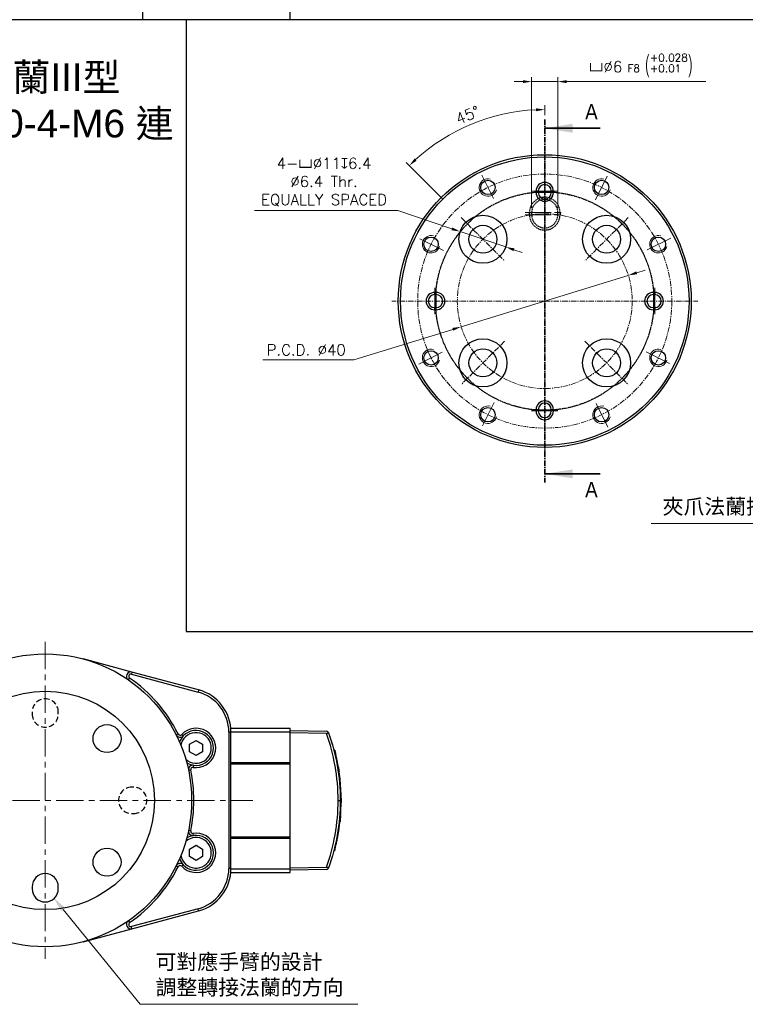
# Model space of a CAD drawing. Header units: inches. Extents: x 0 to 5766, y -2164 to 1330.
# Tile 59 of 217: x 4324 to 4490, y -1822 to -1596. Entities that reach past the tile are written whole.
import ezdxf

# ---------------------------------------------------------------- set-up
doc = ezdxf.new("R2010")
doc.units = ezdxf.units.IN
doc.header["$MEASUREMENT"] = 0
for name, pattern in [('AM_ISO08W050x2', [9, 6, -0.75, 1.5, -0.75]), ('CENTER', [2, 1.25, -0.25, 0.25, -0.25]), ('HIDDEN', [0.375, 0.25, -0.125])]:
    doc.linetypes.add(name, pattern=pattern)
for name, color, linetype, lineweight in [('AM_5', 3, 'Continuous', 15), ('AM_7', 4, 'CENTER', 15), ('可見 (ISO)', 7, 'Continuous', 25), ('窄部可見 (ISO)', 7, 'Continuous', 25)]:
    doc.layers.add(name, color=color, linetype=linetype, lineweight=lineweight)
doc.layers.add('BORDER', color=7, linetype='Continuous')
doc.styles.add('SLDTEXTSTYLE0', font='GOTHIC.TTF', dxfattribs={"width": 0.913})
doc.styles.get("Standard").update_dxf_attribs({"font": 'arial.ttf'})
doc.styles.add('尺寸標註', font='romans.shx', dxfattribs={"bigfont": 'CHINESET.SHX'})
doc.dimstyles.new('複本 CNS2-1$0', dxfattribs={"dimtxt": 2.5, "dimasz": 2, "dimexe": 1, "dimexo": 1, "dimgap": 1, "dimtad": 1, "dimtoh": 1, "dimdsep": 46, "dimtxsty": '尺寸標註', "dimcen": 0, "dimclrd": 2, "dimclre": 2, "dimclrt": 3, "dimadec": 0, "dimazin": 2, "dimtp": 0.1, "dimtm": 0.1, "dimtfac": 0.71, "dimtmove": 0, "dimatfit": 0, "dimfxl": 0, "dimlwd": 13, "dimlwe": 13, "dimarcsym": 0})
doc.dimstyles.new('複本 CNS2-1$2', dxfattribs={"dimtxt": 2.5, "dimasz": 2, "dimexe": 1, "dimexo": 1, "dimgap": 1, "dimtad": 1, "dimtoh": 1, "dimdsep": 46, "dimtxsty": '尺寸標註', "dimcen": 0, "dimclrd": 2, "dimclre": 2, "dimclrt": 3, "dimadec": 0, "dimazin": 2, "dimtp": 0.1, "dimtm": 0.1, "dimtfac": 0.71, "dimtmove": 0, "dimatfit": 0, "dimfxl": 0, "dimlwd": 13, "dimlwe": 13, "dimarcsym": 0})
doc.dimstyles.new('複本 CNS2-1$3', dxfattribs={"dimtxt": 2.5, "dimasz": 2, "dimexe": 1, "dimexo": 1, "dimgap": 1, "dimtad": 1, "dimtoh": 1, "dimdsep": 46, "dimtxsty": '尺寸標註', "dimcen": 0, "dimclrd": 2, "dimclre": 2, "dimclrt": 3, "dimadec": 0, "dimazin": 2, "dimtp": 0.1, "dimtm": 0.1, "dimtfac": 0.71, "dimtmove": 0, "dimatfit": 0, "dimfxl": 0, "dimlwd": 13, "dimlwe": 13, "dimarcsym": 0})

# ---------------------------------------------------------------- blocks, each defined once
blk = doc.blocks.new('A4橫')
at = {"layer": 'BORDER', "color": 60, "linetype": 'Continuous', "ltscale": 25.4}
for p, q in [((4801.85, 1446.54), (4801.85, 1422.7)), ((4818.71, 1446.54), (4818.71, 1422.7)), ((4917.11, 1422.7), (4731.53, 1422.7))]:
    blk.add_line(p, q, dxfattribs=at)
blk = doc.blocks.new('*S384')
at = {"layer": 'AM_5', "color": 7}
for p, q in [((10364.05, -1711.66), (10369.17, -1694.2)), ((10324.51, -1711.66), (10364.05, -1711.66))]:
    blk.add_line(p, q, dxfattribs=at)
at = {"layer": 'AM_5', "color": 7, "linetype": 'Continuous'}
blk.add_trace([(10369.73, -1694.37), (10368.62, -1694.04), (10370.16, -1690.84)], dxfattribs=at)
at = {"layer": 'AM_5', "color": 2, "insert": (10360.55, -1709.91), "char_height": 3.5, "attachment_point": 9}
blk.add_mtext('{\\fPMingLiU|b0|i0|c136|p18;夾爪法蘭接觸面}', dxfattribs=at)
blk = doc.blocks.new('*D396')
at = {"layer": 'AM_5', "color": 2, "lineweight": 13}
for p, q in [((4443.74, -1618.3), (4443.74, -1616.02)), ((4420.41, -1637.51), (4412.04, -1629.15))]:
    blk.add_line(p, q, dxfattribs=at)
blk.add_arc((4443.74, -1660.84), 43.83, 92.6149, 132.3851, dxfattribs=at)
at = {"layer": 'AM_5', "color": 2}
for points in [[(4441.73, -1616.73), (4441.75, -1617.4), (4443.74, -1617.02)], [(4414.43, -1628.71), (4413.97, -1628.23), (4412.75, -1629.85)]]:
    blk.add_solid(points, dxfattribs=at)
at = {"layer": 'Defpoints', "color": 0}
for p in [(4432.4, -1618.51), (4443.74, -1619.3), (4421.11, -1638.22), (4424.65, -1641.75), (4443.74, -1702.38)]:
    blk.add_point(p, dxfattribs=at)
at = {"layer": 'AM_5', "color": 3, "insert": (4426.11, -1618.27), "char_height": 2.5, "attachment_point": 5, "rotation": 22.5, "style": '尺寸標註'}
blk.add_mtext('45°', dxfattribs=at)
blk = doc.blocks.new('*D397')
at = {"layer": 'AM_5', "color": 2, "lineweight": 13}
for p, q in [((4438.74, -1610.62), (4436.74, -1610.62)), ((4440.74, -1639.59), (4440.74, -1609.62)), ((4440.74, -1610.62), (4446.74, -1610.62)), ((4446.74, -1639.59), (4446.74, -1609.62)), ((4448.74, -1610.62), (4480.62, -1610.62))]:
    blk.add_line(p, q, dxfattribs=at)
at = {"layer": 'AM_5', "color": 2}
for points in [[(4438.74, -1610.29), (4438.74, -1610.96), (4440.74, -1610.62)], [(4448.74, -1610.29), (4448.74, -1610.96), (4446.74, -1610.62)]]:
    blk.add_solid(points, dxfattribs=at)
at = {"layer": 'Defpoints', "color": 0}
for p in [(4446.74, -1610.62), (4440.74, -1640.59), (4446.74, -1640.59)]:
    blk.add_point(p, dxfattribs=at)
at = {"layer": 'AM_5', "color": 3, "insert": (4465.68, -1606.96), "char_height": 2.5, "attachment_point": 5, "style": '尺寸標註'}
blk.add_mtext('{\\Famgdt|c136;v}%%C6{}{\\H0.7x;\\C3; F8 {\\H2x;\\W0.5;(}\\S+0.028^ +0.01;{\\H2x;\\W0.5;)}}', dxfattribs=at)
blk = doc.blocks.new('*D407')
at = {"layer": 'AM_5', "color": 2, "lineweight": 13}
for p, q in [((4464.77, -1654.38), (4466.68, -1653.79)), ((4462.86, -1654.97), (4424.62, -1666.72)), ((4422.71, -1667.31), (4400.05, -1674.27)), ((4400.05, -1674.27), (4379.29, -1674.27))]:
    blk.add_line(p, q, dxfattribs=at)
at = {"layer": 'AM_5', "color": 2}
for points in [[(4464.67, -1654.06), (4464.87, -1654.7), (4462.86, -1654.97)], [(4422.61, -1666.99), (4422.81, -1667.63), (4424.62, -1666.72)]]:
    blk.add_solid(points, dxfattribs=at)
at = {"layer": 'Defpoints', "color": 0}
for p in [(4462.86, -1654.97), (4424.62, -1666.72)]:
    blk.add_point(p, dxfattribs=at)
at = {"layer": 'AM_5', "color": 3, "insert": (4389.17, -1672.02), "char_height": 2.5, "attachment_point": 5, "style": '尺寸標註'}
blk.add_mtext('P.C.D. ∅40', dxfattribs=at)
blk = doc.blocks.new('*D408')
at = {"layer": 'AM_5', "color": 2, "lineweight": 13}
for p, q in [((4410.15, -1640.13), (4377.37, -1640.13)), ((4422.49, -1644.3), (4410.15, -1640.13)), ((4434.81, -1648.46), (4424.39, -1644.94)), ((4436.7, -1649.1), (4438.6, -1649.74))]:
    blk.add_line(p, q, dxfattribs=at)
at = {"layer": 'AM_5', "color": 2}
for points in [[(4422.6, -1643.99), (4422.39, -1644.62), (4424.39, -1644.94)], [(4436.81, -1648.78), (4436.6, -1649.42), (4434.81, -1648.46)]]:
    blk.add_solid(points, dxfattribs=at)
at = {"layer": 'Defpoints', "color": 0}
for p in [(4424.39, -1644.94), (4434.81, -1648.46)]:
    blk.add_point(p, dxfattribs=at)
at = {"layer": 'AM_5', "color": 3, "insert": (4393.26, -1633.6), "char_height": 2.5, "attachment_point": 5, "style": '尺寸標註'}
blk.add_mtext('4-{\\Famgdt|c136;v}∅11{\\Famgdt|c136;x}6.4\\P∅6.4 Thr.\\PEQUALLY SPACED', dxfattribs=at)
blk = doc.blocks.new('*S378')
at = {"layer": 'AM_5', "color": 7}
for p, q in [((10207.85, -1815.7), (10190.23, -1794.04)), ((10257.58, -1815.7), (10207.85, -1815.7))]:
    blk.add_line(p, q, dxfattribs=at)
at = {"layer": 'AM_5', "color": 7, "linetype": 'Continuous'}
blk.add_trace([(10190.69, -1793.67), (10189.78, -1794.41), (10188.03, -1791.32)], dxfattribs=at)
at = {"layer": 'AM_5', "color": 2, "insert": (10211.35, -1813.95), "char_height": 3.5, "attachment_point": 7}
blk.add_mtext('{\\fPMingLiU|b0|i0|c136|p18;可對應手臂的設計\\P調整轉接法蘭的方向}', dxfattribs=at)

msp = doc.modelspace()

# ---------------------------------------------------------------- linework, layer by layer
at = {"color": 7}
for p, q in [((4361.736, -1596.453), (4361.736, -1736.453)), ((4361.736, -1736.453), (4582.258, -1736.453))]:
    msp.add_line(p, q, dxfattribs=at)
at = {"color": 7, "linetype": 'CENTER', "lineweight": 35}
msp.add_line((4443.74, -1619.303), (4443.74, -1702.383), dxfattribs=at)
at = {"color": 7, "linetype": 'Continuous', "lineweight": 35}
for p, q in [((4456.44, -1621.303), (4443.74, -1621.303)), ((4456.44, -1700.383), (4443.74, -1700.383))]:
    msp.add_line(p, q, dxfattribs=at)
at = {"color": 7, "linetype": 'Continuous', "lineweight": 25}
for p, q in [((4441.74, -1635.993), (4441.74, -1635.693)), ((4442.24, -1635.693), (4441.74, -1635.693)), ((4442.24, -1635.693), (4442.24, -1635.993)), ((4445.74, -1635.693), (4445.24, -1635.693)), ((4445.24, -1635.993), (4445.24, -1635.693)), ((4445.74, -1635.693), (4445.74, -1635.993)), ((4442.24, -1635.993), (4441.74, -1635.993)), ((4445.74, -1635.993), (4445.24, -1635.993)), ((4418.59, -1658.843), (4418.89, -1658.843)), ((4418.59, -1659.343), (4418.59, -1658.843)), ((4418.89, -1659.343), (4418.59, -1659.343)), ((4418.89, -1659.343), (4418.89, -1658.843)), ((4468.59, -1658.843), (4468.59, -1659.343)), ((4468.59, -1658.843), (4468.89, -1658.843)), ((4468.89, -1659.343), (4468.59, -1659.343)), ((4468.89, -1658.843), (4468.89, -1659.343)), ((4418.59, -1662.843), (4418.59, -1662.343)), ((4418.59, -1662.343), (4418.89, -1662.343)), ((4418.89, -1662.843), (4418.89, -1662.343)), ((4468.59, -1662.343), (4468.59, -1662.843)), ((4468.59, -1662.343), (4468.89, -1662.343)), ((4468.89, -1662.343), (4468.89, -1662.843)), ((4418.89, -1662.843), (4418.59, -1662.843)), ((4468.89, -1662.843), (4468.59, -1662.843)), ((4441.74, -1685.993), (4441.74, -1685.693)), ((4442.24, -1685.693), (4441.74, -1685.693)), ((4442.24, -1685.993), (4441.74, -1685.993)), ((4442.24, -1685.693), (4442.24, -1685.993)), ((4445.74, -1685.693), (4445.24, -1685.693)), ((4445.24, -1685.993), (4445.24, -1685.693)), ((4445.74, -1685.993), (4445.24, -1685.993)), ((4445.74, -1685.693), (4445.74, -1685.993)), ((4326.47, -1794.848), (4326.47, -1795.348)), ((4332.47, -1795.348), (4332.47, -1794.848))]:
    msp.add_line(p, q, dxfattribs=at)
at = {"color": 7, "linetype": 'HIDDEN', "ltscale": 0.25}
for p, q in [((4440.24, -1641.093), (4440.24, -1640.593)), ((4440.24, -1640.593), (4440.74, -1640.593)), ((4440.24, -1641.093), (4440.74, -1641.093)), ((4440.74, -1640.593), (4440.74, -1641.093)), ((4446.74, -1641.093), (4446.74, -1640.593)), ((4446.74, -1640.593), (4447.24, -1640.593)), ((4446.74, -1641.093), (4447.24, -1641.093)), ((4447.24, -1640.593), (4447.24, -1641.093))]:
    msp.add_line(p, q, dxfattribs=at)
at = {"color": 1, "linetype": 'HIDDEN', "lineweight": 25, "ltscale": 5}
for p, q in [((4326.47, -1754.848), (4326.47, -1755.348)), ((4332.47, -1755.348), (4332.47, -1754.848)), ((4349.72, -1772.098), (4349.22, -1772.098)), ((4349.22, -1778.098), (4349.72, -1778.098))]:
    msp.add_line(p, q, dxfattribs=at)
at = {"color": 7, "linetype": 'Continuous', "lineweight": 25}
for centre, radius in [((4443.74, -1660.843), 33.5), ((4443.74, -1660.843), 33), ((4430.74, -1634.843), 1.65), ((4456.74, -1634.843), 1.65), ((4429.598, -1646.701), 5.5), ((4457.882, -1646.701), 5.5), ((4429.598, -1646.701), 3.2), ((4457.882, -1646.701), 3.2), ((4417.74, -1647.843), 1.65), ((4469.74, -1647.843), 1.65), ((4429.598, -1674.985), 5.5), ((4457.882, -1674.985), 5.5), ((4429.598, -1674.985), 3.2), ((4457.882, -1674.985), 3.2), ((4417.74, -1673.843), 1.65), ((4469.74, -1673.843), 1.65), ((4430.74, -1686.843), 1.65), ((4456.74, -1686.843), 1.65)]:
    msp.add_circle(centre, radius, dxfattribs=at)
at = {"color": 7, "linetype": 'HIDDEN', "ltscale": 0.25}
msp.add_circle((4443.74, -1660.843), 25, dxfattribs=at)
at = {"color": 7}
for centre, radius in [((4329.47, -1775.098), 25), ((4343.612, -1760.956), 3.2), ((4343.612, -1789.24), 3.2)]:
    msp.add_circle(centre, radius, dxfattribs=at)
at = {"color": 3, "linetype": 'Continuous', "lineweight": 18}
for centre in [(4430.74, -1634.843), (4456.74, -1634.843), (4417.74, -1647.843), (4469.74, -1647.843), (4417.74, -1673.843), (4469.74, -1673.843), (4430.74, -1686.843), (4456.74, -1686.843)]:
    msp.add_arc(centre, 2, 75, 345, dxfattribs=at)
at = {"color": 7, "linetype": 'Continuous', "lineweight": 25}
for centre, radius, start, end in [((4443.74, -1635.693), 2, 0, 180), ((4443.74, -1635.693), 1.5, 0, 180), ((4443.74, -1635.993), 2, 180, 0), ((4443.74, -1635.993), 1.5, 180, 0), ((4418.59, -1660.843), 2, 90, 270), ((4418.59, -1660.843), 1.5, 90, 270), ((4418.89, -1660.843), 2, 270, 90), ((4418.89, -1660.843), 1.5, 270, 90), ((4468.59, -1660.843), 2, 90, 270), ((4468.59, -1660.843), 1.5, 90, 270), ((4468.89, -1660.843), 2, 270, 90), ((4468.89, -1660.843), 1.5, 270, 90), ((4443.74, -1685.693), 2, 0, 180), ((4443.74, -1685.693), 1.5, 0, 180), ((4443.74, -1685.993), 2, 180, 0), ((4443.74, -1685.993), 1.5, 180, 0), ((4329.47, -1794.848), 3, 0, 180), ((4329.47, -1795.348), 3, 180, 0)]:
    msp.add_arc(centre, radius, start, end, dxfattribs=at)
at = {"color": 7, "linetype": 'HIDDEN', "ltscale": 0.25}
for centre, radius, start, end in [((4443.74, -1640.593), 3.5, 0, 180), ((4443.74, -1640.593), 3, 0, 180), ((4443.74, -1641.093), 3.5, 180, 0), ((4443.74, -1641.093), 3, 180, 0)]:
    msp.add_arc(centre, radius, start, end, dxfattribs=at)
at = {"color": 1, "linetype": 'HIDDEN', "lineweight": 25, "ltscale": 5}
for centre, start, end in [((4329.47, -1754.848), 0, 180), ((4329.47, -1755.348), 180, 0), ((4349.22, -1775.098), 90, 270), ((4349.72, -1775.098), 270, 90)]:
    msp.add_arc(centre, 3, start, end, dxfattribs=at)
at = {"color": 7, "linetype": 'Continuous', "lineweight": 35}
for points in [[(4443.74, -1621.303), (4450.09, -1622.319), (4450.09, -1620.287)], [(4443.74, -1700.383), (4450.09, -1701.399), (4450.09, -1699.367)]]:
    msp.add_solid(points, dxfattribs=at)
at = {"layer": 'AM_7'}
for p, q in [((4443.74, -1660.843), (4443.74, -1625.843)), ((4424.648, -1641.751), (4434.548, -1651.651)), ((4462.832, -1641.751), (4452.932, -1651.651)), ((4443.74, -1660.843), (4408.74, -1660.843)), ((4443.74, -1660.843), (4478.74, -1660.843)), ((4443.74, -1660.843), (4443.74, -1695.843)), ((4434.548, -1670.035), (4424.648, -1679.935)), ((4452.932, -1670.035), (4462.832, -1679.935))]:
    msp.add_line(p, q, dxfattribs=at)
at = {"layer": 'AM_7', "linetype": 'AM_ISO08W050x2'}
for p, q in [((4429.331, -1632.026), (4432.149, -1637.66)), ((4455.331, -1637.66), (4458.149, -1632.026)), ((4440.74, -1635.693), (4446.74, -1635.693)), ((4440.74, -1635.993), (4446.74, -1635.993)), ((4439.24, -1640.593), (4448.24, -1640.593)), ((4439.24, -1641.093), (4448.24, -1641.093)), ((4420.557, -1649.252), (4414.923, -1646.434)), ((4472.557, -1646.434), (4466.923, -1649.252)), ((4418.59, -1663.843), (4418.59, -1657.843)), ((4418.89, -1663.843), (4418.89, -1657.843)), ((4468.59, -1657.843), (4468.59, -1663.843)), ((4468.89, -1657.843), (4468.89, -1663.843)), ((4414.923, -1675.252), (4420.557, -1672.434)), ((4466.923, -1672.434), (4472.557, -1675.252)), ((4432.149, -1684.026), (4429.331, -1689.66)), ((4458.149, -1689.66), (4455.331, -1684.026)), ((4446.74, -1685.693), (4440.74, -1685.693)), ((4446.74, -1685.993), (4440.74, -1685.993))]:
    msp.add_line(p, q, dxfattribs=at)
at = {"layer": 'AM_7', "ltscale": 5}
for p, q in [((4329.47, -1738.817), (4329.47, -1811.379)), ((4281.97, -1775.098), (4376.97, -1775.098))]:
    msp.add_line(p, q, dxfattribs=at)
at = {"layer": 'AM_7'}
for radius in [29.069, 25, 20]:
    msp.add_circle((4443.74, -1660.843), radius, dxfattribs=at)
at = {"layer": '可見 (ISO)'}
for p, q in [((4349.322, -1745.736), (4338.14, -1742.74)), ((4364.558, -1749.818), (4349.322, -1745.736)), ((4349.192, -1746.219), (4364.428, -1750.301)), ((4371.47, -1759.477), (4371.47, -1790.719)), ((4371.931, -1758.598), (4385.47, -1758.598)), ((4371.97, -1759.42), (4385.47, -1759.42)), ((4371.97, -1790.719), (4371.97, -1759.477)), ((4385.47, -1759.42), (4385.47, -1758.598)), ((4385.47, -1759.148), (4393.812, -1759.294)), ((4385.47, -1766.42), (4385.47, -1759.42)), ((4393.812, -1759.794), (4385.47, -1759.648)), ((4362.47, -1762.232), (4363.97, -1761.366)), ((4363.97, -1761.366), (4365.47, -1762.232)), ((4362.47, -1763.964), (4362.47, -1762.232)), ((4363.97, -1764.83), (4362.47, -1763.964)), ((4365.47, -1763.964), (4363.97, -1764.83)), ((4365.47, -1762.232), (4365.47, -1763.964)), ((4395.504, -1763.611), (4395.712, -1763.615)), ((4395.714, -1763.624), (4395.507, -1763.621)), ((4371.97, -1766.42), (4385.47, -1766.42)), ((4385.47, -1766.72), (4385.47, -1766.42)), ((4395.745, -1764.583), (4395.95, -1764.583)), ((4371.97, -1766.72), (4385.47, -1766.72)), ((4385.47, -1783.476), (4385.47, -1766.72)), ((4396.347, -1767.574), (4396.549, -1767.574)), ((4396.502, -1768.574), (4396.705, -1768.582)), ((4396.759, -1770.711), (4396.96, -1770.709)), ((4396.879, -1772.222), (4397.08, -1772.224)), ((4396.897, -1772.517), (4397.097, -1772.52)), ((4396.966, -1774.548), (4397.166, -1774.544)), ((4397.167, -1774.615), (4396.967, -1774.611)), ((4396.967, -1775.549), (4397.168, -1775.549)), ((4396.709, -1779.976), (4396.91, -1779.972)), ((4396.84, -1778.539), (4397.041, -1778.539)), ((4396.694, -1780.115), (4396.894, -1780.12)), ((4371.97, -1783.476), (4385.47, -1783.476)), ((4371.97, -1783.776), (4385.47, -1783.776)), ((4385.47, -1783.776), (4385.47, -1783.476)), ((4385.47, -1790.776), (4385.47, -1783.776)), ((4362.47, -1786.232), (4363.97, -1785.366)), ((4362.47, -1787.964), (4362.47, -1786.232)), ((4363.97, -1785.366), (4365.47, -1786.232)), ((4365.47, -1786.232), (4365.47, -1787.964)), ((4395.504, -1786.585), (4395.712, -1786.581)), ((4395.609, -1786.172), (4395.817, -1786.167)), ((4395.771, -1785.502), (4395.977, -1785.499)), ((4363.97, -1788.83), (4362.47, -1787.964)), ((4365.47, -1787.964), (4363.97, -1788.83)), ((4371.97, -1790.776), (4385.47, -1790.776)), ((4385.47, -1790.548), (4393.812, -1790.402)), ((4385.47, -1791.598), (4385.47, -1790.776)), ((4393.812, -1790.902), (4385.47, -1791.048)), ((4371.931, -1791.598), (4385.47, -1791.598)), ((4364.428, -1799.895), (4349.192, -1803.978)), ((4349.322, -1804.461), (4364.558, -1800.378)), ((4338.14, -1807.457), (4349.322, -1804.461))]:
    msp.add_line(p, q, dxfattribs=at)
msp.add_circle((4329.47, -1775.098), 33.5, dxfattribs=at)
for centre, radius, start, end in [((4349.063, -1746.702), 1, 75, 235.39514), ((4349.063, -1746.702), 0.5, 75, 235.39514), ((4329.47, -1775.098), 34, 26.56094, 55.39514), ((4361.97, -1759.477), 9.5, 0, 75), ((4361.97, -1759.477), 10, 0, 75), ((4363.97, -1763.098), 3.5, 227.89254, 170.46548), ((4363.97, -1763.098), 4.5, 261.6197, 136.73832), ((4363.97, -1763.098), 4, 261.6197, 136.73832), ((4393.803, -1759.794), 0.5, 39.46886, 89), ((4360.329, -1759.671), 1, 206.56094, 316.73832), ((4360.329, -1759.671), 0.5, 206.56094, 316.73832), ((4363.97, -1763.098), 4, 136.73832, 160.46124), ((4351.22, -1775.098), 45.95, 14.4598, 14.47177), ((4363.97, -1763.098), 4, 237.89678, 261.6197), ((4363.241, -1768.045), 1, 81.6197, 191.79707), ((4363.241, -1768.045), 0.5, 81.6197, 191.79707), ((4329.47, -1775.098), 34, 348.20293, 11.79707), ((4363.241, -1782.151), 1, 168.20293, 278.3803), ((4363.241, -1782.151), 0.5, 168.20293, 278.3803), ((4363.97, -1787.098), 3.5, 189.53452, 132.10746), ((4363.97, -1787.098), 4.5, 223.26168, 98.3803), ((4363.97, -1787.098), 4, 223.26168, 98.3803), ((4363.97, -1787.098), 4, 98.3803, 122.10322), ((4351.22, -1775.098), 45.95, 345.52823, 346.06084), ((4363.97, -1787.098), 4, 199.53876, 223.26168), ((4329.47, -1775.098), 34, 304.60486, 333.43906), ((4360.329, -1790.525), 1, 43.26168, 153.43906), ((4360.329, -1790.525), 0.5, 43.26168, 153.43906), ((4361.97, -1790.719), 9.5, 285, 0), ((4361.97, -1790.719), 10, 285, 0), ((4393.803, -1790.403), 0.5, 271, 320.52806), ((4349.063, -1803.495), 1, 124.60486, 285), ((4349.063, -1803.495), 0.5, 124.60486, 285)]:
    msp.add_arc(centre, radius, start, end, dxfattribs=at)
for centre, major_axis, ratio, start_param, end_param in [((4393.802, -1759.794), (-0.478, -0.15), 0.9986424, 3.1817623, 3.5251647), ((4351.233, -1775.098), (0, -45.944), 0.9998477, 1.7722218, 1.8017079), ((4351.233, -1775.098), (0, -45.944), 0.9998477, 1.7353107, 1.801708), ((4351.233, -1775.098), (0, -45.944), 0.9998477, 1.7644296, 1.7659153), ((4351.233, -1775.098), (0, -45.944), 0.9998477, 1.7589711, 1.761781), ((4351.233, -1775.098), (0, -45.943), 0.9998477, 1.6664694, 1.713111), ((4351.233, -1775.098), (0, -45.943), 0.9998477, 1.6882105, 1.6898148), ((4351.233, -1775.098), (0, -45.943), 0.9998477, 1.6833837, 1.6857225), ((4276.432, -1776.75), (120.726, 2.675), 0.6159183, 0.0249058, 0.0453165), ((2390.679, -1740.461), (2006.483, -35.428), 0.1506609, 0.0111376, 0.0121146), ((4351.234, -1775.098), (0, -45.943), 0.9998477, 1.5828526, 1.6269449), ((4351.234, -1775.098), (0, -45.943), 0.9998477, 1.5962299, 1.6269449), ((3907.187, -1783.24), (489.975, 8.984), 0.3062052, 6.2807906, 6.2812624), ((4351.234, -1775.098), (0, -45.943), 0.9998477, 1.4958401, 1.5609811), ((3918.595, -1783.125), (478.564, 8.775), 0.3062052, 6.243844, 6.2448493), ((4351.234, -1775.098), (0, -45.943), 0.9998477, 1.4958401, 1.5131523), ((4351.233, -1775.098), (0, -45.944), 0.9998477, 1.3424227, 1.4612688), ((4351.233, -1775.098), (0, -45.944), 0.9998477, 1.3671828, 1.3691081), ((4351.233, -1775.098), (0, -45.944), 0.9998477, 1.3671829, 1.3674008), ((3955.171, -1783.027), (441.939, 8.11), 0.3084863, 6.2007732, 6.2056631), ((4351.233, -1775.098), (0, -45.944), 0.9998477, 1.3524039, 1.3550041), ((4351.233, -1775.098), (0, -45.944), 0.9998477, 1.3577369, 1.3601361), ((4351.233, -1775.098), (0, -45.944), 0.9998477, 1.3577369, 1.3601361), ((4393.802, -1790.402), (0.478, -0.15), 0.9986431, 5.8995897, 6.2430459)]:
    msp.add_ellipse(centre, major_axis=major_axis, ratio=ratio, start_param=start_param, end_param=end_param, dxfattribs=at)
for points, knots in [([(4393.812, -1759.794), (4393.844, -1759.794), (4393.875, -1759.792), (4393.938, -1759.782), (4393.968, -1759.773), (4394.036, -1759.745), (4394.07, -1759.723), (4394.129, -1759.666), (4394.151, -1759.631), (4394.181, -1759.556), (4394.188, -1759.516), (4394.189, -1759.476)], [0.000000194, 0.000000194, 0.000000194, 0.000000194, 0.00958951, 0.00958951, 0.019425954, 0.019425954, 0.033519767, 0.033519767, 0.049690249, 0.049690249, 0.066625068, 0.066625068, 0.066625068, 0.066625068]), ([(4394.274, -1759.624), (4395.144, -1762.047), (4395.815, -1764.561), (4396.268, -1767.114), (4396.736, -1769.754), (4396.97, -1772.436), (4396.97, -1775.098)], [5.93816027, 5.93816027, 5.93816027, 5.93816027, 6.10777951, 6.10777951, 6.10777951, 6.28318531, 6.28318531, 6.28318531, 6.28318531]), ([(4394.539, -1760.385), (4394.539, -1760.385), (4394.539, -1760.385), (4394.539, -1760.385), (4394.54, -1760.386), (4394.54, -1760.387), (4394.54, -1760.388), (4394.541, -1760.389), (4394.541, -1760.389), (4394.541, -1760.389), (4394.541, -1760.389), (4394.541, -1760.389), (4394.541, -1760.389), (4394.541, -1760.389), (4394.541, -1760.389), (4394.541, -1760.389)], [0.041316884, 0.041316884, 0.041316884, 0.041316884, 0.042965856, 0.042965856, 0.048439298, 0.048439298, 0.052544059, 0.052544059, 0.053313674, 0.053313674, 0.053890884, 0.053890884, 0.053999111, 0.053999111, 0.054019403, 0.054019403, 0.054019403, 0.054019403]), ([(4395.714, -1763.624), (4395.714, -1763.624), (4395.721, -1763.65), (4395.747, -1763.751), (4395.766, -1763.828), (4395.811, -1764.005), (4395.839, -1764.119), (4395.896, -1764.352), (4395.924, -1764.47), (4395.95, -1764.583)], [-0.30523769, -0.30523769, -0.30523769, -0.30523769, -0.26748945, -0.26748945, -0.22974121, -0.22974121, -0.19088253, -0.19088253, -0.15656887, -0.15656887, -0.15656887, -0.15656887]), ([(4395.984, -1765.652), (4395.988, -1765.67), (4395.991, -1765.684), (4395.997, -1765.713), (4395.999, -1765.725), (4396.001, -1765.731), (4396.001, -1765.732), (4396.001, -1765.732)], [0, 0, 0, 0, 0.021035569, 0.021035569, 0.052621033, 0.052621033, 0.063085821, 0.063085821, 0.063085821, 0.063085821]), ([(4396.549, -1767.574), (4396.575, -1767.727), (4396.6, -1767.882), (4396.655, -1768.237), (4396.683, -1768.428), (4396.705, -1768.582)], [-0.24346486, -0.24346486, -0.24346486, -0.24346486, -0.19813155, -0.19813155, -0.13367279, -0.13367279, -0.13367279, -0.13367279]), ([(4396.97, -1775.098), (4396.97, -1777.76), (4396.736, -1780.442), (4396.268, -1783.082), (4395.815, -1785.635), (4395.144, -1788.149), (4394.274, -1790.572)], [0, 0, 0, 0, 0.17540608, 0.17540608, 0.17540608, 0.34502504, 0.34502504, 0.34502504, 0.34502504]), ([(4397.167, -1774.615), (4397.167, -1774.615), (4397.167, -1774.64), (4397.168, -1774.739), (4397.169, -1774.815), (4397.17, -1774.988), (4397.17, -1775.098), (4397.169, -1775.325), (4397.169, -1775.439), (4397.168, -1775.549)], [-0.2948045, -0.2948045, -0.2948045, -0.2948045, -0.2579612, -0.2579612, -0.2211179, -0.2211179, -0.18427293, -0.18427293, -0.15180652, -0.15180652, -0.15180652, -0.15180652]), ([(4397.041, -1778.539), (4397.029, -1778.691), (4397.017, -1778.846), (4396.986, -1779.207), (4396.968, -1779.403), (4396.938, -1779.713), (4396.924, -1779.847), (4396.913, -1779.949), (4396.912, -1779.961), (4396.91, -1779.972)], [0.80890842, 0.80890842, 0.80890842, 0.80890842, 0.85368931, 0.85368931, 0.91955878, 0.91955878, 0.98523674, 0.98523674, 0.99498884, 0.99498884, 0.99498884, 0.99498884]), ([(4396.001, -1784.465), (4396.001, -1784.465), (4396.001, -1784.465), (4396, -1784.466), (4396, -1784.468), (4395.999, -1784.472), (4395.999, -1784.474), (4395.998, -1784.475), (4395.998, -1784.476), (4395.998, -1784.476), (4395.998, -1784.476), (4395.998, -1784.476), (4395.998, -1784.476), (4395.998, -1784.476)], [0.030729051, 0.030729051, 0.030729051, 0.030729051, 0.033265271, 0.033265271, 0.046037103, 0.046037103, 0.050824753, 0.050824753, 0.051722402, 0.051722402, 0.05189071, 0.05189071, 0.051953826, 0.051953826, 0.051953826, 0.051953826]), ([(4394.189, -1790.72), (4394.188, -1790.68), (4394.181, -1790.64), (4394.151, -1790.565), (4394.129, -1790.53), (4394.07, -1790.473), (4394.036, -1790.451), (4393.968, -1790.423), (4393.938, -1790.414), (4393.876, -1790.404), (4393.844, -1790.402), (4393.812, -1790.402)], [0.00000099, 0.00000099, 0.00000099, 0.00000099, 0.017029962, 0.017029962, 0.033281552, 0.033281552, 0.04744352, 0.04744352, 0.057327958, 0.057327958, 0.06696406, 0.06696406, 0.06696406, 0.06696406]), ([(4394.573, -1789.713), (4394.568, -1789.728), (4394.563, -1789.741), (4394.547, -1789.788), (4394.54, -1789.808), (4394.539, -1789.812), (4394.539, -1789.812), (4394.539, -1789.812), (4394.539, -1789.812), (4394.539, -1789.813), (4394.539, -1789.813), (4394.539, -1789.813)], [0, 0, 0, 0, 0.016699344, 0.016699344, 0.067014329, 0.067014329, 0.069858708, 0.069858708, 0.071991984, 0.071991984, 0.072138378, 0.072138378, 0.072138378, 0.072138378])]:
    msp.add_open_spline(points, degree=3, knots=knots, dxfattribs=at)
for points in [[(4394.557, -1760.436), (4394.565, -1760.46), (4394.575, -1760.492), (4394.589, -1760.531)], [(4394.938, -1761.617), (4395.016, -1761.868), (4395.1, -1762.149), (4395.183, -1762.438)], [(4395.183, -1762.438), (4395.242, -1762.643), (4395.301, -1762.854), (4395.359, -1763.064)], [(4394.58, -1789.692), (4394.553, -1789.77), (4394.54, -1789.81), (4394.539, -1789.813)]]:
    msp.add_open_spline(points, degree=3, dxfattribs=at)
at = {"layer": '窄部可見 (ISO)'}
for p, q in [((4349.322, -1745.736), (4349.192, -1746.219)), ((4348.495, -1747.525), (4348.779, -1747.113)), ((4364.558, -1749.818), (4364.428, -1750.301)), ((4371.97, -1759.477), (4371.47, -1759.477)), ((4359.434, -1760.119), (4359.881, -1759.895)), ((4361.057, -1760.357), (4360.693, -1760.014)), ((4362.752, -1768.147), (4362.262, -1768.249)), ((4363.387, -1767.055), (4363.314, -1767.55)), ((4396.478, -1775.098), (4396.97, -1775.098)), ((4362.262, -1781.947), (4362.752, -1782.049)), ((4363.387, -1783.141), (4363.314, -1782.646)), ((4359.434, -1790.078), (4359.881, -1790.301)), ((4361.057, -1789.839), (4360.693, -1790.182)), ((4371.97, -1790.719), (4371.47, -1790.719)), ((4364.558, -1800.378), (4364.428, -1799.895)), ((4348.495, -1802.672), (4348.779, -1803.083)), ((4349.322, -1804.461), (4349.192, -1803.978))]:
    msp.add_line(p, q, dxfattribs=at)
for centre, major_axis, ratio, end_param in [((4395.774, -1765.627), (0.196, 0.042), 0.942639, 0.0210196), ((4394.39, -1789.628), (0.19, -0.064), 0.9500784, 0.0170588)]:
    msp.add_ellipse(centre, major_axis=major_axis, ratio=ratio, start_param=0, end_param=end_param, dxfattribs=at)
for points, knots in [([(4396.478, -1775.098), (4396.478, -1772.465), (4396.247, -1769.813), (4395.784, -1767.201), (4395.337, -1764.676), (4394.673, -1762.189), (4393.812, -1759.794)], [0, 0, 0, 0, 0.17540579, 0.17540579, 0.17540579, 0.34502144, 0.34502144, 0.34502144, 0.34502144]), ([(4393.812, -1790.402), (4394.673, -1788.007), (4395.337, -1785.52), (4395.784, -1782.995), (4396.247, -1780.383), (4396.478, -1777.731), (4396.478, -1775.098)], [5.93816747, 5.93816747, 5.93816747, 5.93816747, 6.10777924, 6.10777924, 6.10777924, 6.28318531, 6.28318531, 6.28318531, 6.28318531])]:
    msp.add_open_spline(points, degree=3, knots=knots, dxfattribs=at)

# ---------------------------------------------------------------- block references
at = {"xscale": 2, "yscale": 2, "zscale": 2}
msp.add_blockref('A4橫', (-5251.97, -4441.857), dxfattribs=at)
at = {"layer": 'AM_5', "color": 7}
for name, p in [('*S384', (-5856.421, -0.074)), ('*S378', (-5856.624, -6.069))]:
    msp.add_blockref(name, p, dxfattribs=at)

# ---------------------------------------------------------------- texts
at = {"color": 7, "insert": (4221.097, -1606.453), "char_height": 6.35, "attachment_point": 1}
msp.add_mtext_dynamic_manual_height_columns('F03:{\\fPMingLiU|b0|i0|c136|p18;夾爪法蘭}+{\\fPMingLiU|b0|i0|c136|p18;手臂轉接法蘭}III{\\fPMingLiU|b0|i0|c136|p18;型}\\P{\\fPMingLiU|b0|i0|c136|p18;可以與符合} ISO 9409-1 40-4-M6 {\\fPMingLiU|b0|i0|c136|p18;連接介面的手臂連接}', width=140.63922, gutter_width=12.5, heights=[0], dxfattribs=at)
at = {"color": 7, "linetype": 'Continuous', "char_height": 3.5, "attachment_point": 1, "style": 'SLDTEXTSTYLE0'}
for insert in [(4452.991, -1615.75), (4452.991, -1702.232)]:
    msp.add_mtext('A', dxfattribs=dict(at, insert=insert))

# ---------------------------------------------------------------- dimensions: what is measured, and where the dimension line sits
at = {"layer": 'AM_5'}
dim = msp.add_linear_dim(base=(4446.74, -1610.624), p1=(4440.74, -1640.593), p2=(4446.74, -1640.593), text='{\\Famgdt|c136;v}<>{}{\\H0.7x;\\C3; F8 {\\H2x;\\W0.5;(}\\S+0.028^ +0.01;{\\H2x;\\W0.5;)}}', dimstyle='複本 CNS2-1$0', override={"dimpost": '%%C<>', "dimtdec": 3}, dxfattribs=at)
dim.commit()
dim.dimension.update_dxf_attribs({"geometry": '*D397', "text_midpoint": (4465.68, -1606.957)})
dim = msp.add_angular_dim_2l(base=(4432.397, -1618.51), line1=((4421.113, -1638.216), (4424.648, -1641.751)), line2=((4443.74, -1619.303), (4443.74, -1702.383)), dimstyle='複本 CNS2-1$2', override={"dimscale": 1}, dxfattribs=at)
dim.commit()
dim.dimension.update_dxf_attribs({"geometry": '*D396', "text_midpoint": (4426.107, -1618.274)})
dim = msp.add_diameter_dim_2p(p1=(4434.809, -1648.461), p2=(4424.387, -1644.941), text='4-{\\Famgdt|c136;v}<>{\\Famgdt|c136;x}6.4^J%%C6.4 Thr.^JEQUALLY SPACED', dimstyle='複本 CNS2-1$3', dxfattribs=at)
dim.commit()
dim.dimension.update_dxf_attribs({"geometry": '*D408', "text_midpoint": (4393.26, -1640.134), "dimtype": 163})
dim = msp.add_diameter_dim_2p(p1=(4462.857, -1654.966), p2=(4424.623, -1666.72), text='P.C.D. <>', dimstyle='複本 CNS2-1$3', override={"dimscale": 1, "dimlfac": 1}, dxfattribs=at)
dim.commit()
dim.dimension.update_dxf_attribs({"geometry": '*D407', "text_midpoint": (4389.171, -1674.273), "dimtype": 163})

doc.saveas('drawing.dxf')
